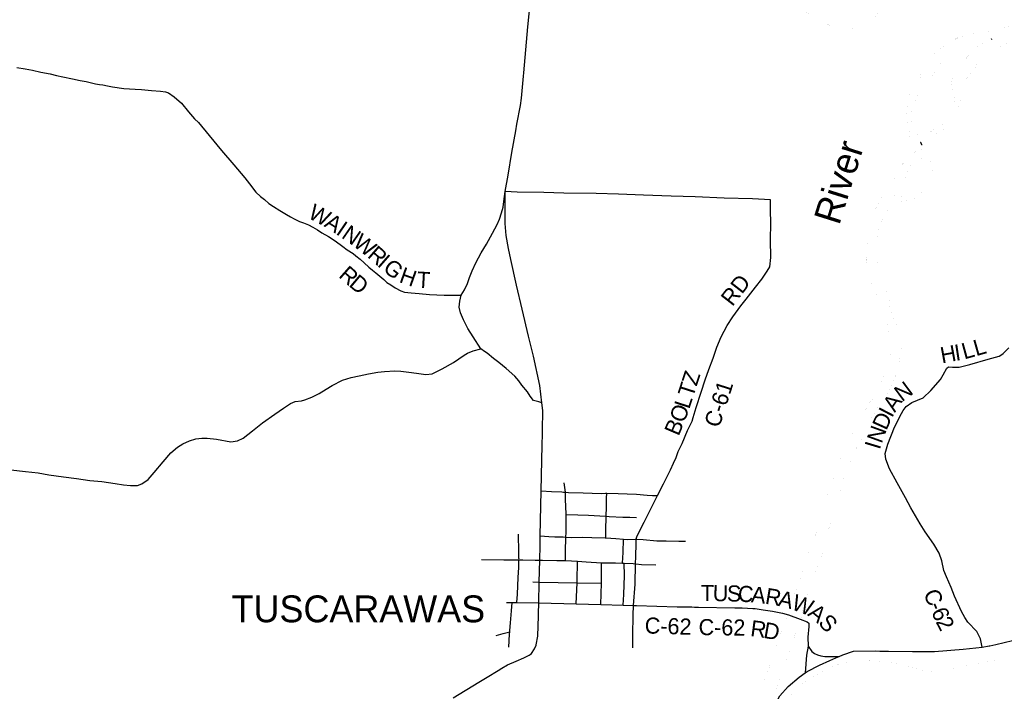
# Model space of a CAD drawing. Header units: feet. Extents: x 2045852 to 2423567, y 671180 to 1091522.
# Tile 23 of 101: x 2263155 to 2281475, y 872447 to 884948. Entities that reach past the tile are written whole.
import ezdxf
from ezdxf.enums import TextEntityAlignment as Align

# ---------------------------------------------------------------- set-up
doc = ezdxf.new("R2010")
doc.units = ezdxf.units.FT
doc.header["$MEASUREMENT"] = 0
doc.linetypes.add('rr2', pattern=[0])
doc.linetypes.add('stream', pattern=[1.4, 0.7, -0.1, 0.1, -0.1, 0.1, -0.1, 0.1, -0.1])
for name, color, linetype in [('GM_X_City_Street', 7, 'Continuous'), ('GM_X_Corporation_Text', 7, 'Continuous'), ('GM_X_County_Road', 3, 'Continuous'), ('GM_X_County_Road_Text', 3, 'Continuous'), ('GM_X_Major_River', 5, 'stream'), ('GM_X_Major_River_Text', 5, 'Continuous'), ('GM_X_Rail_Line', 7, 'rr2'), ('GM_X_State_Route', 1, 'Continuous'), ('GM_X_US_Route', 1, 'Continuous')]:
    doc.layers.add(name, color=color, linetype=linetype)
doc.styles.add('Style-font30', font='font30.shx')
doc.styles.add('Style-font31', font='font31.shx')

msp = doc.modelspace()

# ---------------------------------------------------------------- linework, layer by layer
at = {"layer": 'GM_X_City_Street', "flags": 128}
for points in [[(2273312, 876121), (2273312, 876122), (2273312, 876153), (2273284, 876326)], [(2272858, 876178), (2273051, 876165), (2273241, 876158), (2273273, 876156), (2273275, 876156)], [(2273275, 876156), (2273312, 876153), (2273366, 876148), (2273640, 876143), (2273973, 876130), (2274056, 876135), (2274056, 876135)], [(2273310, 874881), (2273313, 875050), (2273318, 875319), (2273320, 875406), (2273324, 875739), (2273324, 875751), (2273312, 876015), (2273312, 876121)], [(2274056, 876135), (2274082, 876136), (2274287, 876131), (2274459, 876125), (2274629, 876117)], [(2274060, 875305), (2274063, 875473), (2274064, 875675), (2274065, 875706), (2274071, 875878), (2274074, 876040), (2274082, 876136)], [(2274629, 876117), (2274831, 876100), (2274927, 876093), (2275023, 876092)], [(2273324, 875739), (2273537, 875730), (2273739, 875728), (2273951, 875715), (2274065, 875706), (2274120, 875702), (2274376, 875690), (2274506, 875686), (2274630, 875682)], [(2274576, 874045), (2274606, 874444), (2274615, 874820), (2274619, 874955), (2274626, 875199), (2274628, 875248), (2274629, 875278), (2274630, 875286), (2274634, 875306), (2274643, 875341), (2274775, 875594), (2274818, 875681)], [(2272441, 875038), (2272441, 875039), (2272433, 875370)], [(2272840, 875340), (2273002, 875329), (2273109, 875325), (2273269, 875323), (2273318, 875319), (2273419, 875310), (2273623, 875315), (2273802, 875308), (2274048, 875306), (2274060, 875305), (2274246, 875293), (2274391, 875279), (2274459, 875273), (2274608, 875277), (2274609, 875277)], [(2274370, 874835), (2274381, 875033), (2274391, 875279)], [(2274609, 875277), (2274629, 875278), (2274757, 875272), (2275010, 875248), (2275182, 875251), (2275420, 875243), (2275545, 875243)], [(2272444, 874927), (2272444, 874929), (2272441, 875038)], [(2271750, 874898), (2272163, 874897), (2272417, 874894), (2272418, 874894)], [(2272407, 874099), (2272419, 874254), (2272432, 874566), (2272441, 874749), (2272440, 874838), (2272444, 874893), (2272445, 874907), (2272444, 874927)], [(2272418, 874894), (2272444, 874893), (2272519, 874892), (2272743, 874886), (2272831, 874886), (2272881, 874886)], [(2272881, 874886), (2272882, 874886), (2273150, 874885), (2273310, 874881), (2273533, 874868), (2273697, 874856), (2273983, 874838), (2274242, 874837), (2274370, 874835), (2274404, 874834), (2274570, 874826), (2274615, 874820), (2274618, 874820)], [(2273525, 874498), (2273533, 874868)], [(2273970, 874062), (2273972, 874261), (2273977, 874461), (2273978, 874536), (2273983, 874838)], [(2274384, 874050), (2274397, 874252), (2274407, 874605), (2274404, 874834)], [(2274618, 874820), (2274724, 874806), (2274993, 874799)], [(2272704, 874487), (2272814, 874482)], [(2272814, 874482), (2272823, 874482), (2273525, 874466), (2273977, 874461)], [(2273506, 874075), (2273525, 874466), (2273525, 874498)], [(2272213, 874102), (2272313, 874100)], [(2272270, 873509), (2272272, 873554), (2272274, 873580), (2272285, 873723), (2272308, 873947), (2272318, 874100)], [(2272313, 874100), (2272318, 874100), (2272407, 874099), (2272814, 874093)], [(2272814, 874093), (2273506, 874075), (2273970, 874062), (2274384, 874050), (2274576, 874045)], [(2274560, 873254), (2274562, 873493), (2274570, 873866), (2274576, 874045)], [(2275388, 874022), (2275438, 874021), (2275659, 874017), (2275713, 874015)], [(2272022, 873486), (2272153, 873522), (2272272, 873554)], [(2272258, 873272), (2272270, 873509), (2272270, 873509)]]:
    msp.add_lwpolyline(points, dxfattribs=at)
at = {"layer": 'GM_X_County_Road', "flags": 128}
for points in [[(2263100, 884061), (2263254, 884032), (2263391, 884007), (2263551, 883970), (2263719, 883940), (2263840, 883912), (2263956, 883885), (2264136, 883847), (2264277, 883818), (2264391, 883797), (2264567, 883754), (2264638, 883741), (2264704, 883735), (2264790, 883718), (2264884, 883698), (2265092, 883670), (2265301, 883656), (2265421, 883649), (2265605, 883630), (2265773, 883617), (2265865, 883604), (2265921, 883588), (2266032, 883515), (2266165, 883392), (2266297, 883235), (2266410, 883102), (2266479, 883032), (2266678, 882793), (2266909, 882516), (2267138, 882248), (2267343, 882007), (2267430, 881892), (2267549, 881738), (2267638, 881659), (2267711, 881601), (2267791, 881528), (2267878, 881471), (2267998, 881395), (2268121, 881320), (2268195, 881281), (2268262, 881243), (2268358, 881194), (2268435, 881165), (2268531, 881129), (2268609, 881086), (2268698, 881038), (2268778, 880983), (2268899, 880912), (2269003, 880843), (2269116, 880763), (2269168, 880726), (2269247, 880666), (2269358, 880595), (2269406, 880553), (2269491, 880490), (2269563, 880420), (2269654, 880341), (2269718, 880285), (2269783, 880236), (2269928, 880111), (2269988, 880057), (2270063, 880014), (2270139, 879960), (2270248, 879899), (2270316, 879874), (2270438, 879863), (2270590, 879850), (2270781, 879833), (2271055, 879820), (2271247, 879823), (2271371, 879820)], [(2272872, 877814), (2272813, 877833), (2272715, 877858), (2272652, 877938), (2272602, 878021), (2272499, 878144), (2272442, 878224), (2272365, 878315), (2272206, 878456), (2272070, 878565), (2271973, 878644), (2271854, 878740), (2271804, 878775), (2271732, 878822), (2271594, 879046), (2271491, 879203), (2271414, 879360), (2271355, 879494), (2271334, 879596), (2271345, 879710), (2271371, 879820), (2271431, 879921), (2271488, 880040), (2271527, 880148), (2271572, 880275), (2271639, 880423), (2271741, 880608), (2271840, 880771), (2271954, 880976), (2272036, 881139), (2272085, 881238), (2272122, 881356), (2272150, 881458), (2272163, 881567), (2272189, 881752)], [(2274818, 875681), (2274907, 875858), (2275023, 876092), (2275133, 876309), (2275263, 876568), (2275318, 876691), (2275367, 876797), (2275408, 876910), (2275482, 877058), (2275582, 877299), (2275665, 877474), (2275684, 877544), (2275740, 877727), (2275836, 878014), (2275910, 878243), (2275978, 878437), (2276058, 878650), (2276125, 878853), (2276207, 879044), (2276319, 879259), (2276422, 879416), (2276574, 879625), (2276671, 879744), (2276847, 879968), (2276961, 880119), (2277062, 880268), (2277115, 880350), (2277130, 880519), (2277123, 880853), (2277132, 881163), (2277126, 881401), (2277127, 881597), (2276791, 881611), (2276261, 881626), (2275724, 881652), (2275276, 881662), (2274761, 881684), (2274299, 881700), (2273879, 881715), (2273280, 881719), (2272904, 881731), (2272413, 881739), (2272189, 881752)], [(2262989, 876569), (2263263, 876539), (2263500, 876511), (2263696, 876479), (2263969, 876439), (2264209, 876407), (2264462, 876374), (2264682, 876350), (2264930, 876316), (2265087, 876289), (2265217, 876276), (2265345, 876279), (2265425, 876312), (2265546, 876389), (2265657, 876518), (2265827, 876720), (2265964, 876885), (2266093, 876990), (2266193, 877053), (2266312, 877108), (2266430, 877147), (2266544, 877162), (2266644, 877157), (2266815, 877140), (2267083, 877094), (2267205, 877107), (2267311, 877158), (2267488, 877295), (2267671, 877443), (2267905, 877603), (2268062, 877717), (2268192, 877802), (2268282, 877844), (2268398, 877857), (2268463, 877872), (2268593, 877925), (2268727, 877988), (2268858, 878069), (2268970, 878138), (2269159, 878236), (2269324, 878289), (2269474, 878319), (2269642, 878356), (2269818, 878386), (2269940, 878402), (2270132, 878412), (2270244, 878407), (2270444, 878381), (2270581, 878362), (2270711, 878347), (2270831, 878358), (2271016, 878451), (2271225, 878569), (2271426, 878703), (2271484, 878743), (2271590, 878784), (2271732, 878822)], [(2279564, 877619), (2279593, 877675), (2279646, 877747), (2279757, 877822), (2279964, 877910), (2280107, 878048), (2280287, 878251), (2280338, 878336), (2280403, 878462), (2280437, 878485), (2280509, 878481), (2280637, 878478), (2280834, 878528), (2281175, 878631), (2281378, 878687), (2281409, 878706), (2281454, 878735), (2281561, 878838)], [(2281065, 873271), (2281032, 873425), (2280964, 873559), (2280798, 873732), (2280737, 873824), (2280675, 873933), (2280550, 874219), (2280483, 874380), (2280396, 874579), (2280349, 874697), (2280313, 874873), (2280262, 875021), (2280163, 875186), (2280003, 875413), (2279906, 875566), (2279738, 875865), (2279636, 876046), (2279480, 876327), (2279338, 876586), (2279270, 876768), (2279260, 876872), (2279310, 877050), (2279431, 877361), (2279564, 877619)], [(2274576, 874045), (2274630, 874043), (2275388, 874022)], [(2275713, 874015), (2275782, 874011), (2276463, 874000), (2276471, 874000)], [(2276471, 874000), (2276599, 873999), (2276795, 873988)], [(2276795, 873988), (2276836, 873986), (2276990, 873967), (2277162, 873938), (2277345, 873904), (2277457, 873873), (2277677, 873788), (2277805, 873741), (2277836, 873714), (2277840, 873654), (2277818, 873455), (2277825, 873285), (2277894, 873188), (2277943, 873151), (2278001, 873125), (2278062, 873108), (2278134, 873096), (2278274, 873093), (2278405, 873098)], [(2277825, 873285), (2277797, 873123), (2277770, 872792)]]:
    msp.add_lwpolyline(points, dxfattribs=at)
at = {"layer": 'GM_X_Major_River'}
for p, q in [((2281246, 884579), (2281236, 884593)), ((2279944, 882620), (2279916, 882668))]:
    msp.add_line(p, q, dxfattribs=at)
at = {"layer": 'GM_X_Major_River', "ltscale": 0.333, "const_width": 0.18, "flags": 128}
for points in [[(2277249, 886242), (2277257, 886236), (2277259, 886166), (2277276, 886096), (2277288, 886026), (2277325, 885962), (2277349, 885892), (2277357, 885832), (2277366, 885766), (2277386, 885693), (2277423, 885625), (2277451, 885563), (2277478, 885497), (2277506, 885443), (2277544, 885376), (2277597, 885308), (2277647, 885244), (2277686, 885176), (2277738, 885117), (2277802, 885077), (2277868, 885038), (2277930, 885006), (2277999, 884961), (2278061, 884927), (2278113, 884902), (2278175, 884862), (2278249, 884837), (2278313, 884809), (2278377, 884791), (2278445, 884788), (2278513, 884784), (2278567, 884783), (2278619, 884779), (2278687, 884776), (2278751, 884784), (2278812, 884811), (2278864, 884843), (2278920, 884873), (2278983, 884918), (2279035, 884958), (2279082, 885019), (2279126, 885081), (2279173, 885149), (2279217, 885216), (2279242, 885282), (2279254, 885344), (2279289, 885416), (2279327, 885491), (2279346, 885541), (2279368, 885609), (2279393, 885683), (2279403, 885759), (2279422, 885842), (2279443, 885908), (2279463, 885972), (2279476, 886038), (2279492, 886094), (2279506, 886164), (2279495, 886232), (2279463, 886294), (2279446, 886360), (2279450, 886428), (2279469, 886492), (2279479, 886542), (2279498, 886611), (2279518, 886675), (2279541, 886739), (2279559, 886803), (2279578, 886881), (2279594, 886936), (2279621, 887006), (2279639, 887074), (2279672, 887140), (2279716, 887213), (2279755, 887263), (2279809, 887321), (2279856, 887384), (2279922, 887460), (2279985, 887509), (2280049, 887525), (2280119, 887540), (2280191, 887534), (2280263, 887519), (2280323, 887499), (2280395, 887478), (2280461, 887460), (2280523, 887429), (2280587, 887387), (2280651, 887326), (2280702, 887260), (2280756, 887194), (2280816, 887169), (2280886, 887133), (2280965, 887086), (2281017, 887066), (2281079, 887055), (2281139, 887043), (2281205, 887035), (2281265, 887008), (2281331, 886970), (2281399, 886921)], [(2281751, 884917), (2281603, 884855), (2281544, 884823), (2281478, 884804), (2281412, 884790), (2281350, 884769), (2281279, 884751), (2281215, 884728), (2281145, 884718), (2281083, 884705), (2281015, 884699), (2280951, 884696), (2280884, 884690), (2280806, 884675), (2280742, 884651), (2280676, 884628), (2280613, 884612), (2280559, 884585), (2280491, 884543), (2280430, 884517)], [(2280430, 884517), (2280362, 884470), (2280289, 884413), (2280233, 884375), (2280176, 884313), (2280122, 884252), (2280077, 884192), (2280033, 884125), (2279992, 884059), (2279948, 883993), (2279921, 883933), (2279905, 883860), (2279870, 883790), (2279822, 883722), (2279769, 883657), (2279731, 883593), (2279708, 883533), (2279688, 883465), (2279675, 883399), (2279667, 883337), (2279660, 883272), (2279654, 883210), (2279661, 883138), (2279671, 883068), (2279692, 883001), (2279704, 882935), (2279711, 882863), (2279715, 882791), (2279726, 882723), (2279724, 882657), (2279713, 882591), (2279691, 882537), (2279672, 882476), (2279644, 882412), (2279621, 882348), (2279593, 882278), (2279558, 882209), (2279530, 882159), (2279501, 882109), (2279465, 882053), (2279424, 881984), (2279384, 881916), (2279343, 881848), (2279307, 881782), (2279258, 881717), (2279210, 881657), (2279173, 881593), (2279141, 881540), (2279104, 881474), (2279041, 881346), (2279019, 881279), (2279002, 881227), (2278982, 881159), (2278959, 881081), (2278949, 881029), (2278938, 880979), (2278932, 880925), (2278931, 880857), (2278923, 880789), (2278918, 880721), (2278912, 880650), (2278907, 880582), (2278911, 880512), (2278910, 880462), (2278926, 880397), (2278937, 880329), (2278949, 880263), (2278965, 880193), (2278984, 880125), (2279004, 880063), (2279025, 879995), (2279053, 879927), (2279086, 879862), (2279114, 879802), (2279145, 879738), (2279169, 879670), (2279185, 879604), (2279212, 879535), (2279234, 879467), (2279263, 879397), (2279281, 879331), (2279300, 879263), (2279316, 879199), (2279345, 879060), (2279360, 878994), (2279358, 878924), (2279367, 878862), (2279363, 878790), (2279354, 878724), (2279342, 878672), (2279333, 878601), (2279321, 878535), (2279305, 878483), (2279282, 878421), (2279258, 878369), (2279219, 878299), (2279203, 878249), (2279160, 878116), (2279123, 878042), (2279082, 877974), (2279082, 877956)], [(2281236, 884593), (2281174, 884590), (2281116, 884580), (2281044, 884571), (2280980, 884559), (2280911, 884558), (2280845, 884554), (2280793, 884537), (2280713, 884493), (2280642, 884444), (2280564, 884393), (2280511, 884351), (2280441, 884303), (2280388, 884240), (2280328, 884184), (2280275, 884117), (2280225, 884053), (2280198, 884003), (2280162, 883942), (2280123, 883888), (2280089, 883838), (2280064, 883786), (2280034, 883733), (2279982, 883677), (2279919, 883614), (2279875, 883554), (2279846, 883502), (2279822, 883450), (2279803, 883398), (2279777, 883331), (2279760, 883267), (2279746, 883203), (2279743, 883135), (2279751, 883063), (2279772, 882995), (2279836, 882956), (2279850, 882886), (2279849, 882820), (2279915, 882804), (2279983, 882835), (2280046, 882851), (2280116, 882874), (2280168, 882910), (2280237, 882939), (2280299, 882973), (2280368, 883026), (2280422, 883094), (2280469, 883168), (2280509, 883229), (2280544, 883285), (2280554, 883353)], [(2280554, 883353), (2280556, 883377), (2280553, 883443), (2280547, 883517), (2280526, 883579), (2280510, 883645), (2280495, 883715), (2280489, 883781), (2280510, 883853), (2280572, 883911), (2280629, 883978), (2280675, 884050), (2280698, 884100), (2280728, 884165), (2280763, 884229), (2280807, 884295), (2280868, 884366), (2280933, 884422), (2280999, 884467), (2281061, 884501), (2281113, 884516), (2281184, 884538), (2281246, 884579)], [(2280985, 884139), (2281033, 884203), (2281088, 884267), (2281158, 884318), (2281225, 884356), (2281289, 884391), (2281363, 884419), (2281432, 884470), (2281494, 884488), (2281558, 884513), (2281627, 884561), (2281689, 884606), (2281752, 884652)], [(2279287, 877971), (2279305, 878001), (2279344, 878070), (2279372, 878124), (2279403, 878192), (2279433, 878256), (2279448, 878326), (2279472, 878393), (2279495, 878463), (2279509, 878531), (2279528, 878599), (2279532, 878661), (2279539, 878725), (2279551, 878789), (2279558, 878859), (2279552, 878927), (2279553, 878999), (2279547, 879071), (2279526, 879143), (2279504, 879211), (2279463, 879280), (2279427, 879348), (2279402, 879416), (2279382, 879480), (2279360, 879542), (2279337, 879608), (2279335, 879672), (2279332, 879734), (2279310, 879799), (2279283, 879867), (2279253, 879939), (2279228, 880001), (2279206, 880053), (2279176, 880122), (2279153, 880194), (2279139, 880264), (2279128, 880328), (2279118, 880404), (2279111, 880464), (2279110, 880626), (2279112, 880698), (2279107, 880762), (2279105, 880828), (2279112, 880896), (2279122, 880950), (2279133, 881004), (2279143, 881068), (2279160, 881138), (2279198, 881207), (2279235, 881271), (2279265, 881331), (2279302, 881397), (2279358, 881458), (2279429, 881524), (2279497, 881553), (2279560, 881565), (2279634, 881582), (2279704, 881584), (2279772, 881613), (2279835, 881635), (2279901, 881678), (2279952, 881748), (2279984, 881811), (2280015, 881871), (2280055, 881941), (2280082, 882003), (2280114, 882066), (2280137, 882134), (2280145, 882204), (2280126, 882276), (2280094, 882343), (2280071, 882407), (2280059, 882471), (2280059, 882541), (2280062, 882591), (2280060, 882665), (2280075, 882729), (2280121, 882782), (2280188, 882810), (2280252, 882845), (2280316, 882881), (2280381, 882922), (2280449, 882974), (2280496, 883037), (2280544, 883107), (2280579, 883175), (2280589, 883227), (2280604, 883291), (2280624, 883360), (2280651, 883430), (2280671, 883498), (2280682, 883562), (2280698, 883626), (2280719, 883694), (2280735, 883751), (2280750, 883801), (2280780, 883867), (2280829, 883941), (2280889, 884010), (2280940, 884074), (2280985, 884139)], [(2279916, 882668), (2279858, 882618), (2279827, 882548), (2279815, 882497), (2279790, 882427), (2279762, 882359), (2279743, 882291), (2279719, 882223), (2279690, 882154), (2279662, 882086), (2279637, 882018), (2279606, 881960), (2279572, 881888), (2279525, 881817), (2279473, 881749), (2279432, 881688), (2279426, 881626), (2279490, 881621), (2279560, 881653), (2279628, 881676), (2279681, 881694), (2279745, 881721), (2279811, 881751), (2279858, 881812), (2279884, 881882), (2279899, 881946), (2279923, 882006)], [(2279923, 882006), (2279928, 882034), (2279946, 882098), (2279959, 882164), (2279955, 882226), (2279949, 882292), (2279930, 882356), (2279920, 882418), (2279917, 882480), (2279929, 882546), (2279944, 882620)], [(2279082, 877956), (2279022, 877885), (2278969, 877821), (2278937, 877771), (2278896, 877704), (2278856, 877636), (2278829, 877586), (2278781, 877515), (2278740, 877445), (2278703, 877363), (2278671, 877297), (2278640, 877246), (2278606, 877178), (2278577, 877114), (2278533, 877039), (2278500, 876973), (2278468, 876909), (2278445, 876845), (2278420, 876773), (2278398, 876704), (2278365, 876636), (2278343, 876570), (2278328, 876512), (2278314, 876462), (2278289, 876394), (2278275, 876344), (2278263, 876291), (2278240, 876221), (2278210, 876159), (2278185, 876095), (2278167, 876023), (2278140, 875957), (2278126, 875904), (2278111, 875834), (2278093, 875764), (2278078, 875714), (2278050, 875648), (2278035, 875586), (2278011, 875518), (2277988, 875453), (2277968, 875391), (2277947, 875329), (2277935, 875269), (2277914, 875219), (2277880, 875149), (2277857, 875086), (2277833, 875018), (2277814, 874948), (2277790, 874884), (2277773, 874834), (2277749, 874764), (2277724, 874693), (2277705, 874625), (2277679, 874555), (2277654, 874483), (2277620, 874407), (2277601, 874339), (2277577, 874274), (2277552, 874206), (2277526, 874136), (2277505, 874076), (2277485, 874004), (2277470, 873940), (2277451, 873869), (2277429, 873805), (2277406, 873739), (2277378, 873669), (2277357, 873619), (2277331, 873557), (2277309, 873506), (2277286, 873444), (2277258, 873384), (2277235, 873318), (2277215, 873250), (2277190, 873175), (2277171, 873107), (2277153, 873055), (2277134, 872993), (2277114, 872927), (2277094, 872877), (2277075, 872823), (2277047, 872748), (2277020, 872676), (2276998, 872626), (2276975, 872560), (2276952, 872490), (2276932, 872422), (2276903, 872345), (2276877, 872279), (2276854, 872211), (2276836, 872161), (2276819, 872107), (2276799, 872055), (2276799, 872027)], [(2277070, 872091), (2277068, 872091), (2277094, 872141), (2277133, 872209), (2277159, 872271), (2277178, 872327), (2277206, 872400), (2277223, 872456), (2277249, 872524), (2277270, 872592), (2277288, 872662), (2277307, 872720), (2277329, 872790), (2277350, 872847), (2277386, 872931), (2277417, 873007), (2277439, 873059), (2277464, 873126), (2277489, 873196), (2277501, 873248), (2277520, 873324), (2277542, 873390), (2277561, 873446), (2277589, 873516), (2277614, 873575), (2277634, 873633), (2277651, 873697), (2277673, 873765), (2277698, 873829), (2277718, 873903), (2277727, 873965), (2277741, 874042), (2277766, 874114), (2277784, 874166), (2277811, 874230), (2277839, 874298), (2277866, 874364), (2277884, 874415), (2277897, 874479), (2277921, 874551), (2277944, 874613), (2277964, 874673), (2277985, 874733), (2278005, 874796), (2278036, 874868), (2278070, 874932), (2278089, 874994), (2278105, 875062), (2278118, 875130), (2278132, 875196), (2278151, 875265), (2278169, 875327), (2278184, 875381), (2278202, 875449), (2278227, 875523), (2278249, 875583), (2278270, 875636), (2278286, 875688), (2278311, 875760), (2278327, 875810), (2278344, 875882), (2278362, 875956), (2278377, 876030), (2278391, 876080), (2278402, 876130), (2278426, 876193), (2278445, 876259), (2278461, 876311), (2278482, 876383), (2278504, 876445), (2278531, 876521), (2278567, 876596), (2278590, 876654), (2278614, 876722), (2278631, 876778), (2278669, 876850), (2278690, 876915), (2278723, 876983), (2278765, 877051), (2278800, 877115), (2278838, 877180), (2278863, 877248), (2278889, 877318), (2278916, 877384), (2278952, 877453), (2278993, 877519), (2279035, 877581), (2279072, 877644), (2279094, 877694), (2279141, 877760), (2279200, 877836), (2279248, 877903), (2279287, 877971)]]:
    msp.add_lwpolyline(points, dxfattribs=at)
at = {"layer": 'GM_X_Rail_Line', "ltscale": 0.125, "const_width": 0.18, "flags": 128}
msp.add_lwpolyline([(2217950, 829261), (2220429, 830219), (2223258, 831294), (2226721, 832615), (2228283, 833212), (2230773, 834169), (2231289, 834375), (2231632, 834520), (2231911, 834638), (2232118, 834755), (2232486, 834989), (2232865, 835240), (2233219, 835521), (2233481, 835741), (2233687, 835948), (2233888, 836163), (2234178, 836494), (2234371, 836730), (2236370, 839681), (2239297, 844043), (2241860, 847880), (2243422, 850190), (2244042, 851143), (2244624, 851951), (2245083, 852529), (2245381, 852893), (2245946, 853539), (2246324, 853932), (2246965, 854568), (2247872, 855375), (2248849, 856160), (2249634, 856748), (2250062, 857050), (2250291, 857196), (2250665, 857349), (2253230, 858010), (2255204, 858531), (2256220, 858797), (2256813, 858963), (2257260, 859107), (2257753, 859295), (2258222, 859486), (2259046, 859878), (2259815, 860274), (2262396, 861623), (2265232, 863100), (2268897, 865009), (2269251, 865203), (2269519, 865347), (2272899, 867636), (2273912, 868249), (2275248, 869153), (2275542, 869370), (2275765, 869561), (2275979, 869809), (2276186, 870107), (2277007, 871584), (2277189, 871927), (2277363, 872203), (2277530, 872405), (2277699, 872576), (2277900, 872702), (2278108, 872830), (2278294, 872913), (2278522, 872988), (2278782, 873019), (2279137, 873011), (2279460, 872974), (2279702, 872902), (2279907, 872846), (2280149, 872820), (2280451, 872858), (2281056, 872976), (2282029, 873161), (2284291, 873472), (2285443, 873685), (2285804, 873711), (2286259, 873663)], dxfattribs=at)
at = {"layer": 'GM_X_State_Route', "flags": 128}
for points in [[(2272527, 883900), (2272527, 883900), (2272532, 883959), (2272607, 884815), (2272676, 885485)], [(2272885, 877452), (2272887, 877528), (2272888, 877634), (2272889, 877673), (2272872, 877814), (2272832, 878138), (2272715, 878688), (2272624, 879056), (2272506, 879558), (2272397, 880005), (2272292, 880485), (2272248, 880690), (2272205, 880929), (2272185, 881153), (2272186, 881405), (2272189, 881752), (2272243, 882053), (2272309, 882475), (2272383, 882881), (2272405, 883003), (2272470, 883351), (2272491, 883485), (2272527, 883900)], [(2272881, 877240), (2272884, 877364), (2272885, 877452)], [(2272876, 877027), (2272881, 877240)], [(2272858, 876176), (2272858, 876178), (2272876, 877027)], [(2272837, 875166), (2272840, 875340), (2272858, 876176)], [(2272810, 873890), (2272814, 874093), (2272823, 874482), (2272831, 874886), (2272837, 875164), (2272837, 875166)], [(2272763, 873309), (2272765, 873315), (2272796, 873476), (2272809, 873850), (2272810, 873890)], [(2272651, 873132), (2272679, 873153), (2272735, 873238), (2272763, 873309)], [(2272127, 872876), (2272229, 872938), (2272390, 873011), (2272534, 873068), (2272633, 873118), (2272650, 873131), (2272651, 873132)], [(2271220, 872327), (2271698, 872615), (2271852, 872710), (2272059, 872835), (2272127, 872876)]]:
    msp.add_lwpolyline(points, dxfattribs=at)
at = {"layer": 'GM_X_US_Route', "flags": 128}
for points in [[(2281194, 873294), (2281204, 873296), (2281317, 873316), (2281629, 873392), (2282058, 873503), (2284528, 874154), (2284692, 874204), (2284838, 874253), (2285107, 874361), (2285126, 874370)], [(2278341, 873071), (2278405, 873098), (2278470, 873125), (2278671, 873195), (2279086, 873198), (2279156, 873196)], [(2279156, 873196), (2279322, 873192), (2279764, 873187), (2280178, 873188), (2280709, 873230), (2281065, 873271), (2281194, 873294)], [(2277157, 872103), (2277180, 872145), (2277300, 872361), (2277456, 872537), (2277659, 872711), (2277770, 872792), (2277805, 872818), (2278038, 872937), (2278230, 873024), (2278341, 873071)]]:
    msp.add_lwpolyline(points, dxfattribs=at)

# ---------------------------------------------------------------- texts
at = {"layer": 'GM_X_Corporation_Text', "style": 'Style-font30'}
msp.add_text('TUSCARAWAS', height=500, rotation=0, dxfattribs=at).set_placement((2267097, 873732))
at = {"layer": 'GM_X_County_Road_Text', "style": 'Style-font30'}
for s, rotation, p in [('W', 331.9636, (2268501, 881268)), ('A', 327.6255, (2268803, 881108)), ('I', 325.524, (2269023, 880968)), ('N', 325.2521, (2269125, 880899)), ('W', 322.0627, (2269338, 880751)), ('R', 318.922, (2269609, 880540)), ('I', 318.839, (2269794, 880378)), ('G', 320.9653, (2269896, 880289)), ('R', 318.5736, (2269073, 880168)), ('H', 340.6347, (2270199, 880068)), ('T', 356.7022, (2270538, 879963)), ('D', 320.0607, (2269264, 880000)), ('RD', 52.0834, (2276414, 879598)), ('L', 15.8887, (2280949, 878684)), ('H', 10.4619, (2280314, 878550)), ('I', 8.777, (2280571, 878597)), ('L', 15.3768, (2280729, 878624)), ('Z', 71.6409, (2275749, 878115)), ('T', 72.2359, (2275681, 877902)), ('C-61', 72.2077, (2276170, 877339)), ('N', 36.5413, (2279570, 877826)), ('L', 72.1215, (2275612, 877688)), ('A', 55.4541, (2279438, 877627)), ('O', 69.8989, (2275517, 877428)), ('I', 62.4505, (2279386, 877526)), ('D', 65.7228, (2279279, 877290)), ('B', 66.9142, (2275414, 877185)), ('N', 70.0293, (2279192, 877047)), ('I', 73.229, (2279157, 876933)), ('T', 359.0314, (2275824, 874129)), ('U', 359.0273, (2276048, 874126)), ('S', 358.8691, (2276312, 874121)), ('C', 357.0871, (2276512, 874117)), ('A', 354.1836, (2276754, 874105)), ('R', 350.6974, (2277012, 874079)), ('A', 346.3119, (2277249, 874040)), ('W', 339.3125, (2277496, 873981)), ('C', 293.0982, (2279963, 874273)), ('A', 321.1007, (2277800, 873870)), ('-', 293.2025, (2280060, 874046)), ('S', 313.1955, (2277997, 873712)), ('6', 293.6481, (2280110, 873930)), ('C-62', 358.286, (2274781, 873525)), ('C-62', 359.3142, (2275785, 873494)), ('R', 352.5439, (2276739, 873477)), ('D', 349.9382, (2276980, 873445)), ('2', 297.5525, (2280193, 873741))]:
    msp.add_text(s, height=300, rotation=rotation, dxfattribs=at).set_placement(p)
at = {"layer": 'GM_X_Major_River_Text', "style": 'Style-font31'}
msp.add_text('River', height=500.1, rotation=72.5589, dxfattribs=at).set_placement((2278157, 882001), align=Align.TOP_CENTER)

doc.saveas('drawing.dxf')
